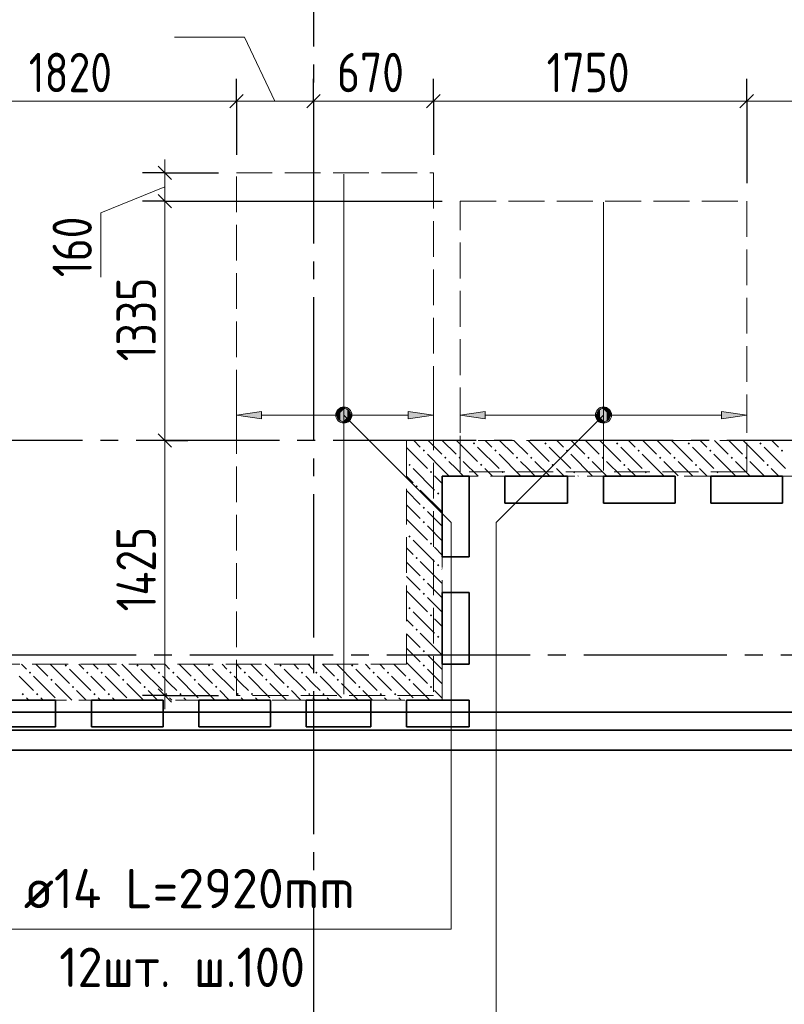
# Model space of a CAD drawing. Header units: millimetres. Extents: x 0 to 64958, y 0 to 42000.
# Tile 6 of 31: x 12159 to 16430, y 18451 to 23950. Entities that reach past the tile are written whole.
import ezdxf

# ---------------------------------------------------------------- set-up
doc = ezdxf.new("R2010")
doc.units = ezdxf.units.MM
doc.linetypes.add('______2', pattern=[270, 200, -70])
doc.linetypes.add('______5', pattern=[1100, 800, -100, 100, -100])
for name, color, linetype, lineweight in [('Standard', 7, 'Continuous', 25), ('ДОП Верх по У', 7, 'Continuous', 25), ('Оси', 40, '______5', 18), ('Позиционная метка номер позиции', 7, 'Continuous', 13), ('Примечания', 7, 'Continuous', 25)]:
    doc.layers.add(name, color=color, linetype=linetype, lineweight=lineweight)
doc.layers.add('ЖБ Перекрытие верхний уровень', color=7, linetype='Continuous', lineweight=25, true_color=0xe0e0ff)
doc.layers.add('ЖБ Стена верхний уровень', color=7, linetype='Continuous', lineweight=25, true_color=0x006e00)
doc.styles.add('GOST 2.304-81', font='txt')
doc.styles.add('ISOCPEUR', font='txt')

msp = doc.modelspace()

# ---------------------------------------------------------------- hatches: boundary and pattern name
at = {"layer": 'ДОП Верх по У', "linetype": 'Continuous', "lineweight": 13, "transparency": 33554687}
for points in [[(13951.2, 21773.9), (13970, 21704.1), (13970, 21779.1)], [(13970, 21779.1), (13970, 21704.1), (13988.7, 21709.4)], [(13970, 21779.1), (13988.7, 21709.4), (13988.7, 21773.9)], [(15401.2, 21773.9), (15420, 21704.1), (15420, 21779.1)], [(15420, 21779.1), (15420, 21704.1), (15438.7, 21709.4)], [(15420, 21779.1), (15438.7, 21709.4), (15438.7, 21773.9)], [(13937.8, 21722.9), (13937.8, 21760.4), (13932.5, 21741.6)], [(13937.8, 21760.4), (13951.2, 21709.4), (13951.2, 21773.9)], [(13937.8, 21760.4), (13937.8, 21722.9), (13951.2, 21709.4)], [(13951.2, 21773.9), (13951.2, 21709.4), (13970, 21704.1)], [(13988.7, 21773.9), (13988.7, 21709.4), (14002.2, 21722.9)], [(13988.7, 21773.9), (14002.2, 21722.9), (14002.2, 21760.4)], [(14002.2, 21760.4), (14002.2, 21722.9), (14007.5, 21741.6)], [(14330, 21721.6), (14470, 21741.6), (14330, 21761.6)], [(15387.7, 21722.9), (15387.7, 21760.4), (15382.5, 21741.6)], [(15387.7, 21760.4), (15401.2, 21709.4), (15401.2, 21773.9)], [(15387.7, 21760.4), (15387.7, 21722.9), (15401.2, 21709.4)], [(15401.2, 21773.9), (15401.2, 21709.4), (15420, 21704.1)], [(15438.7, 21773.9), (15438.7, 21709.4), (15452.2, 21722.9)], [(15438.7, 21773.9), (15452.2, 21722.9), (15452.2, 21760.4)], [(15452.2, 21760.4), (15452.2, 21722.9), (15457.5, 21741.6)], [(16080, 21721.6), (16220, 21741.6), (16080, 21761.6)]]:
    msp.add_hatch(color=7, dxfattribs=at).paths.add_polyline_path(points)
for points in [[(13510, 21721.6), (13370, 21741.6), (13510, 21761.6)], [(14760, 21721.6), (14620, 21741.6), (14760, 21761.6)]]:
    msp.add_hatch(color=7, dxfattribs=at).paths.add_polyline_path(points, flags=16)
at = {"layer": 'ЖБ Стена верхний уровень', "linetype": 'Continuous', "lineweight": 18, "transparency": 33554687}
for points in [[(14690.5, 21583.1), (14697, 21589.6), (14703.4, 21583.1), (14697, 21576.6)], [(15090.5, 21583.1), (15097, 21589.6), (15103.4, 21583.1), (15097, 21576.6)], [(15490.5, 21583.1), (15497, 21589.6), (15503.4, 21583.1), (15497, 21576.6)], [(15890.5, 21583.1), (15897, 21589.6), (15903.4, 21583.1), (15897, 21576.6)], [(16290.5, 21583.1), (16297, 21589.6), (16303.4, 21583.1), (16297, 21576.6)], [(14410.5, 21543.1), (14416.9, 21549.6), (14423.4, 21543.1), (14416.9, 21536.6)], [(14530.5, 21503.1), (14537, 21509.6), (14543.5, 21503.1), (14537, 21496.6)], [(14610.5, 21503.1), (14616.9, 21509.6), (14623.4, 21503.1), (14616.9, 21496.6)], [(14810.5, 21543.1), (14816.9, 21549.6), (14823.4, 21543.1), (14816.9, 21536.6)], [(14930.5, 21503.1), (14937, 21509.6), (14943.5, 21503.1), (14937, 21496.6)], [(15010.5, 21503.1), (15016.9, 21509.6), (15023.4, 21503.1), (15016.9, 21496.6)], [(15210.5, 21543.1), (15216.9, 21549.6), (15223.4, 21543.1), (15216.9, 21536.6)], [(15330.5, 21503.1), (15337, 21509.6), (15343.5, 21503.1), (15337, 21496.6)], [(15410.5, 21503.1), (15416.9, 21509.6), (15423.4, 21503.1), (15416.9, 21496.6)], [(15610.5, 21543.1), (15616.9, 21549.6), (15623.4, 21543.1), (15616.9, 21536.6)], [(15730.5, 21503.1), (15737, 21509.6), (15743.5, 21503.1), (15737, 21496.6)], [(15810.5, 21503.1), (15816.9, 21509.6), (15823.4, 21503.1), (15816.9, 21496.6)], [(16010.5, 21543.1), (16016.9, 21549.6), (16023.4, 21543.1), (16016.9, 21536.6)], [(16130.5, 21503.1), (16137, 21509.6), (16143.5, 21503.1), (16137, 21496.6)], [(16210.5, 21503.1), (16216.9, 21509.6), (16223.4, 21503.1), (16216.9, 21496.6)], [(16410.5, 21543.1), (16416.9, 21549.6), (16423.4, 21543.1), (16416.9, 21536.6)], [(14330.5, 21463.1), (14337, 21469.6), (14343.5, 21463.1), (14337, 21456.6)], [(14730.5, 21463.1), (14737, 21469.6), (14743.5, 21463.1), (14737, 21456.6)], [(15130.5, 21463.1), (15137, 21469.6), (15143.5, 21463.1), (15137, 21456.6)], [(15530.5, 21463.1), (15537, 21469.6), (15543.5, 21463.1), (15537, 21456.6)], [(15930.5, 21463.1), (15937, 21469.6), (15943.5, 21463.1), (15937, 21456.6)], [(16330.5, 21463.1), (16337, 21469.6), (16343.5, 21463.1), (16337, 21456.6)], [(14450.5, 21423.1), (14457, 21429.6), (14463.5, 21423.1), (14457, 21416.6)], [(14850.5, 21423.1), (14857, 21429.6), (14863.5, 21423.1), (14857, 21416.6)], [(15250.5, 21423.1), (15257, 21429.6), (15263.5, 21423.1), (15257, 21416.6)], [(15650.5, 21423.1), (15657, 21429.6), (15663.5, 21423.1), (15657, 21416.6)], [(16050.5, 21423.1), (16057, 21429.6), (16063.5, 21423.1), (16057, 21416.6)], [(14370.5, 21343.1), (14377, 21349.6), (14383.5, 21343.1), (14377, 21336.6)], [(14490.5, 21303.1), (14497, 21309.6), (14503.4, 21303.1), (14497, 21296.6)], [(14410.5, 21223.1), (14416.9, 21229.6), (14423.4, 21223.1), (14416.9, 21216.6)], [(14410.5, 21143.1), (14416.9, 21149.6), (14423.4, 21143.1), (14416.9, 21136.6)], [(14330.5, 21063.1), (14337, 21069.6), (14343.5, 21063.1), (14337, 21056.6)], [(14450.5, 21023.1), (14457, 21029.6), (14463.5, 21023.1), (14457, 21016.6)], [(14370.5, 20943.1), (14377, 20949.6), (14383.5, 20943.1), (14377, 20936.6)], [(14490.5, 20903.1), (14497, 20909.6), (14503.4, 20903.1), (14497, 20896.6)], [(14410.5, 20823.1), (14416.9, 20829.6), (14423.4, 20823.1), (14416.9, 20816.6)], [(14410.5, 20743.1), (14416.9, 20749.6), (14423.4, 20743.1), (14416.9, 20736.6)], [(14330.5, 20663.1), (14337, 20669.6), (14343.5, 20663.1), (14337, 20656.6)], [(14450.5, 20623.1), (14457, 20629.6), (14463.5, 20623.1), (14457, 20616.6)], [(14370.5, 20543.1), (14377, 20549.6), (14383.5, 20543.1), (14377, 20536.6)], [(14490.5, 20503.1), (14497, 20509.6), (14503.4, 20503.1), (14497, 20496.6)], [(14410.5, 20423.1), (14416.9, 20429.6), (14423.4, 20423.1), (14416.9, 20416.6)], [(12410.5, 20343.1), (12416.9, 20349.6), (12423.4, 20343.1), (12416.9, 20336.6)], [(12810.5, 20343.1), (12816.9, 20349.6), (12823.4, 20343.1), (12816.9, 20336.6)], [(13210.5, 20343.1), (13216.9, 20349.6), (13223.4, 20343.1), (13216.9, 20336.6)], [(13610.5, 20343.1), (13616.9, 20349.6), (13623.4, 20343.1), (13616.9, 20336.6)], [(14010.5, 20343.1), (14016.9, 20349.6), (14023.4, 20343.1), (14016.9, 20336.6)], [(14410.5, 20343.1), (14416.9, 20349.6), (14423.4, 20343.1), (14416.9, 20336.6)], [(12210.5, 20303.1), (12216.9, 20309.6), (12223.4, 20303.1), (12216.9, 20296.6)], [(12530.5, 20303.1), (12537, 20309.6), (12543.5, 20303.1), (12537, 20296.6)], [(12610.5, 20303.1), (12616.9, 20309.6), (12623.4, 20303.1), (12616.9, 20296.6)], [(12930.5, 20303.1), (12937, 20309.6), (12943.5, 20303.1), (12937, 20296.6)], [(13010.5, 20303.1), (13016.9, 20309.6), (13023.4, 20303.1), (13016.9, 20296.6)], [(13330.5, 20303.1), (13337, 20309.6), (13343.5, 20303.1), (13337, 20296.6)], [(13410.5, 20303.1), (13416.9, 20309.6), (13423.4, 20303.1), (13416.9, 20296.6)], [(13730.5, 20303.1), (13737, 20309.6), (13743.5, 20303.1), (13737, 20296.6)], [(13810.5, 20303.1), (13816.9, 20309.6), (13823.4, 20303.1), (13816.9, 20296.6)], [(14130.5, 20303.1), (14137, 20309.6), (14143.5, 20303.1), (14137, 20296.6)], [(14210.5, 20303.1), (14216.9, 20309.6), (14223.4, 20303.1), (14216.9, 20296.6)], [(12330.5, 20263.1), (12337, 20269.6), (12343.5, 20263.1), (12337, 20256.6)], [(12730.5, 20263.1), (12737, 20269.6), (12743.5, 20263.1), (12737, 20256.6)], [(13130.5, 20263.1), (13137, 20269.6), (13143.5, 20263.1), (13137, 20256.6)], [(13530.5, 20263.1), (13537, 20269.6), (13543.5, 20263.1), (13537, 20256.6)], [(13930.5, 20263.1), (13937, 20269.6), (13943.5, 20263.1), (13937, 20256.6)], [(14330.5, 20263.1), (14337, 20269.6), (14343.5, 20263.1), (14337, 20256.6)], [(12170.5, 20183.1), (12177, 20189.6), (12183.5, 20183.1), (12177, 20176.6)], [(12250.5, 20183.1), (12257, 20189.6), (12263.5, 20183.1), (12257, 20176.6)], [(12450.5, 20223.1), (12457, 20229.6), (12463.5, 20223.1), (12457, 20216.6)], [(12570.5, 20183.1), (12577, 20189.6), (12583.5, 20183.1), (12577, 20176.6)], [(12650.5, 20183.1), (12657, 20189.6), (12663.5, 20183.1), (12657, 20176.6)], [(12850.5, 20223.1), (12857, 20229.6), (12863.5, 20223.1), (12857, 20216.6)], [(12970.5, 20183.1), (12977, 20189.6), (12983.5, 20183.1), (12977, 20176.6)], [(13050.5, 20183.1), (13057, 20189.6), (13063.5, 20183.1), (13057, 20176.6)], [(13250.5, 20223.1), (13257, 20229.6), (13263.5, 20223.1), (13257, 20216.6)], [(13370.5, 20183.1), (13377, 20189.6), (13383.5, 20183.1), (13377, 20176.6)], [(13450.5, 20183.1), (13457, 20189.6), (13463.5, 20183.1), (13457, 20176.6)], [(13650.5, 20223.1), (13657, 20229.6), (13663.5, 20223.1), (13657, 20216.6)], [(13770.5, 20183.1), (13777, 20189.6), (13783.5, 20183.1), (13777, 20176.6)], [(13850.5, 20183.1), (13857, 20189.6), (13863.5, 20183.1), (13857, 20176.6)], [(14050.5, 20223.1), (14057, 20229.6), (14063.5, 20223.1), (14057, 20216.6)], [(14170.5, 20183.1), (14177, 20189.6), (14183.5, 20183.1), (14177, 20176.6)], [(14250.5, 20183.1), (14257, 20189.6), (14263.5, 20183.1), (14257, 20176.6)], [(14450.5, 20223.1), (14457, 20229.6), (14463.5, 20223.1), (14457, 20216.6)]]:
    msp.add_hatch(color=7, dxfattribs=at).paths.add_polyline_path(points, flags=16)
at = {"layer": 'Позиционная метка номер позиции', "linetype": 'Continuous', "lineweight": 13, "transparency": 33554687}
for points in [[(13926.7, 21753.1), (13958.5, 21784.9), (13938.2, 21773.5)], [(13958.5, 21784.9), (13926.7, 21753.1), (13926.7, 21730.2)], [(13958.5, 21784.9), (13926.7, 21730.2), (13981.4, 21784.9)], [(13981.4, 21784.9), (13926.7, 21730.2), (13938.2, 21709.8)], [(13981.4, 21784.9), (13938.2, 21709.8), (14001.8, 21773.5)], [(15463.3, 21730.2), (15408.5, 21784.9), (15388.2, 21773.5)], [(15463.3, 21753.1), (15431.5, 21784.9), (15408.5, 21784.9)], [(15463.3, 21753.1), (15408.5, 21784.9), (15463.3, 21730.2)], [(15431.5, 21784.9), (15463.3, 21753.1), (15451.8, 21773.5)], [(14001.8, 21773.5), (13938.2, 21709.8), (13958.5, 21698.4)], [(14001.8, 21773.5), (13958.5, 21698.4), (14013.3, 21753.1)], [(14013.3, 21753.1), (13958.5, 21698.4), (13981.4, 21698.4)], [(14013.3, 21753.1), (13981.4, 21698.4), (14013.3, 21730.2)], [(14013.3, 21730.2), (13981.4, 21698.4), (14001.8, 21709.8)], [(15451.8, 21709.8), (15388.2, 21773.5), (15376.7, 21753.1)], [(15451.8, 21709.8), (15376.7, 21753.1), (15431.5, 21698.4)], [(15431.5, 21698.4), (15376.7, 21753.1), (15376.7, 21730.2)], [(15431.5, 21698.4), (15376.7, 21730.2), (15408.5, 21698.4)], [(15408.5, 21698.4), (15376.7, 21730.2), (15388.2, 21709.8)], [(15463.3, 21730.2), (15388.2, 21773.5), (15451.8, 21709.8)]]:
    msp.add_hatch(color=7, dxfattribs=at).paths.add_polyline_path(points)

# ---------------------------------------------------------------- linework, layer by layer
at = {"layer": 'Standard', "color": 7, "linetype": 'Continuous', "lineweight": 13, "transparency": 33554687}
for p, q in [((13416, 23852.7), (13025, 23852.7)), ((13585, 23495), (13416, 23852.7)), ((13370, 23495), (11550, 23495)), ((13800, 23495), (13370, 23495)), ((14470, 23495), (13800, 23495)), ((16220, 23495), (14470, 23495)), ((17220, 23495), (16220, 23495)), ((12970, 23095), (12970, 23170)), ((12970, 22937), (12970, 23095)), ((12970, 23016), (12612.7, 22871.3)), ((12970, 21600), (12970, 22937)), ((12612.7, 22871.3), (12612.7, 22511.5)), ((12970, 20175), (12970, 20100))]:
    msp.add_line(p, q, dxfattribs=at)
at = {"layer": 'Standard', "color": 251, "linetype": 'Continuous', "lineweight": -3, "true_color": 0x656565, "transparency": 33554687}
for p, q in [((13370, 23495), (13370, 23620)), ((13800, 23495), (13800, 23620)), ((14470, 23495), (14470, 23620)), ((16220, 23495), (16220, 23620)), ((13370, 23495), (13370, 23370)), ((13370, 23495), (13370, 23195)), ((13800, 23495), (13800, 23501.3)), ((13800, 23495), (13800, 23370)), ((14470, 23495), (14470, 23370)), ((14470, 23495), (14470, 23195)), ((16220, 23495), (16220, 23370)), ((16220, 23495), (16220, 23037)), ((12970, 23095), (12845, 23095)), ((12970, 23095), (13095, 23095)), ((12970, 23095), (13270, 23095)), ((12970, 22937), (12845, 22937)), ((12970, 22937), (13095, 22937)), ((12970, 22937), (14520, 22937)), ((12970, 21600), (12845, 21600)), ((12970, 21600), (13095, 21600)), ((12970, 21600), (13098, 21600)), ((12970, 20175), (12845, 20175)), ((12970, 20175), (13095, 20175)), ((12970, 20175), (13270, 20175))]:
    msp.add_line(p, q, dxfattribs=at)
at = {"layer": 'Standard', "color": 7, "linetype": 'Continuous', "lineweight": 25, "transparency": 33554687}
for p, q in [((13407.5, 23532.5), (13332.5, 23457.5)), ((13837.5, 23532.5), (13762.5, 23457.5)), ((14507.5, 23532.5), (14432.5, 23457.5)), ((16257.5, 23532.5), (16182.5, 23457.5)), ((13007.5, 23057.5), (12932.5, 23132.5)), ((13007.5, 22899.5), (12932.5, 22974.5)), ((13007.5, 21562.5), (12932.5, 21637.5)), ((13007.5, 20137.5), (12932.5, 20212.5))]:
    msp.add_line(p, q, dxfattribs=at)
at = {"layer": 'Standard', "color": 254, "linetype": 'Continuous', "lineweight": 35, "true_color": 0xc4c4ff, "transparency": 33554687}
for points in [[(7000, 19982), (49480, 19982), (49480, 34669), (7000, 34669), (7000, 19982)], [(7100, 20082), (49380, 20082), (49380, 34569), (7100, 34569), (7100, 20082)]]:
    msp.add_lwpolyline(points, dxfattribs=at)
at = {"layer": 'Standard', "color": 7, "linetype": 'Continuous', "lineweight": 13, "transparency": 33554687}
msp.add_lwpolyline([(12970, 20175), (12970, 20553.2), (12970, 20553.2), (12970, 21600)], dxfattribs=at)
at = {"layer": 'ДОП Верх по У', "color": 7, "linetype": 'Continuous', "lineweight": 18, "transparency": 33554687}
for p, q in [((13970, 23088), (13970, 20182)), ((15420, 22930), (15420, 21432))]:
    msp.add_line(p, q, dxfattribs=at)
at = {"layer": 'ДОП Верх по У', "color": 251, "linetype": 'Continuous', "lineweight": 13, "true_color": 0x494949, "transparency": 33554687}
for p, q in [((13370, 21741.6), (13370, 21841.6)), ((14470, 21741.6), (14470, 21841.6)), ((14620, 21741.6), (14620, 21841.6)), ((16220, 21741.6), (16220, 21841.6)), ((13970, 21779.1), (13970, 21779.1)), ((15420, 21779.1), (15420, 21779.1)), ((13370, 21741.6), (13510, 21761.6)), ((13510, 21721.6), (13370, 21741.6)), ((13370, 21741.6), (13370, 21641.6)), ((13370, 21741.6), (13370, 21741.6)), ((13510, 21761.6), (13510, 21721.6)), ((13510, 21741.6), (13940, 21741.6)), ((14000, 21741.6), (14330, 21741.6)), ((14470, 21741.6), (14330, 21761.6)), ((14330, 21761.6), (14330, 21721.6)), ((14330, 21721.6), (14470, 21741.6)), ((14470, 21741.6), (14470, 21641.6)), ((14470, 21741.6), (14470, 21741.6)), ((14620, 21741.6), (14760, 21761.6)), ((14760, 21721.6), (14620, 21741.6)), ((14620, 21741.6), (14620, 21641.6)), ((14620, 21741.6), (14620, 21741.6)), ((14760, 21761.6), (14760, 21721.6)), ((14760, 21741.6), (15390, 21741.6)), ((15450, 21741.6), (16080, 21741.6)), ((16220, 21741.6), (16080, 21761.6)), ((16080, 21761.6), (16080, 21721.6)), ((16080, 21721.6), (16220, 21741.6)), ((16220, 21741.6), (16220, 21641.6)), ((16220, 21741.6), (16220, 21741.6)), ((13970, 21704.1), (13970, 21704.1)), ((15420, 21704.1), (15420, 21704.1))]:
    msp.add_line(p, q, dxfattribs=at)
at = {"layer": 'ДОП Верх по У', "color": 7, "linetype": 'Continuous', "lineweight": 13, "transparency": 33554687}
msp.add_line((12162, 18870), (14270, 18870), dxfattribs=at)
at = {"layer": 'ДОП Верх по У', "color": 251, "linetype": 'Continuous', "lineweight": 13, "true_color": 0x494949, "transparency": 33554687}
for centre in [(13970, 21741.6), (15420, 21741.6)]:
    msp.add_circle(centre, 37.5, dxfattribs=at)
at = {"layer": 'ЖБ Перекрытие верхний уровень', "color": 7, "linetype": 'Continuous', "lineweight": 35, "transparency": 33554687}
for p, q in [((14520, 21400), (14670, 21400)), ((14520, 20950), (14520, 21400)), ((14670, 21400), (14670, 20950)), ((14870, 21400), (15220, 21400)), ((14870, 21250), (14870, 21400)), ((15220, 21400), (15220, 21250)), ((15420, 21250), (15420, 21400)), ((15420, 21400), (15820, 21400)), ((15820, 21400), (15820, 21250)), ((16020, 21250), (16020, 21400)), ((16020, 21400), (16420, 21400)), ((16420, 21400), (16420, 21250)), ((15220, 21250), (14870, 21250)), ((15820, 21250), (15420, 21250)), ((16420, 21250), (16020, 21250)), ((14670, 20950), (14520, 20950)), ((14520, 20750), (14670, 20750)), ((14520, 20350), (14520, 20750)), ((14670, 20750), (14670, 20350)), ((14670, 20350), (14520, 20350)), ((11960, 20150), (12360, 20150)), ((12360, 20150), (12360, 20000)), ((12560, 20150), (12960, 20150)), ((12560, 20000), (12560, 20150)), ((12960, 20150), (12960, 20000)), ((13160, 20150), (13560, 20150)), ((13160, 20000), (13160, 20150)), ((13560, 20150), (13560, 20000)), ((13760, 20000), (13760, 20150)), ((13760, 20150), (14120, 20150)), ((14120, 20150), (14120, 20000)), ((14320, 20000), (14320, 20150)), ((14320, 20150), (14670, 20150)), ((14670, 20150), (14670, 20000)), ((12360, 20000), (11960, 20000)), ((12960, 20000), (12560, 20000)), ((13560, 20000), (13160, 20000)), ((14120, 20000), (13760, 20000)), ((14670, 20000), (14320, 20000)), ((7100, 19870), (28240, 19870))]:
    msp.add_line(p, q, dxfattribs=at)
at = {"layer": 'ЖБ Стена верхний уровень', "color": 251, "linetype": '______2', "lineweight": 13, "true_color": 0x656565, "transparency": 33554687}
for p, q in [((14520, 21600), (14320, 21600)), ((14320, 21600), (14320, 20350)), ((17620, 21600), (14520, 21600)), ((14520, 20350), (14520, 21400)), ((14520, 21400), (20920, 21400)), ((14320, 20350), (10600, 20350)), ((14520, 20150), (14520, 20350)), ((10600, 20150), (14520, 20150))]:
    msp.add_line(p, q, dxfattribs=at)
at = {"layer": 'ЖБ Стена верхний уровень', "color": 9, "linetype": 'Continuous', "lineweight": 18, "true_color": 0xc7c7c7, "transparency": 33554687}
for p, q in [((14320, 21560.1), (14437, 21443.1)), ((14397, 21563.1), (14360.1, 21600)), ((14440.1, 21600), (14516.9, 21523.1)), ((14520.1, 21600), (14597, 21523.1)), ((14600.1, 21600), (14716.9, 21483.1)), ((14716.9, 21563.1), (14837, 21443.1)), ((14797, 21563.1), (14760.1, 21600)), ((14840.1, 21600), (14916.9, 21523.1)), ((14920.1, 21600), (14997, 21523.1)), ((15000.1, 21600), (15116.9, 21483.1)), ((15116.9, 21563.1), (15237, 21443.1)), ((15197, 21563.1), (15160.1, 21600)), ((15240.1, 21600), (15316.9, 21523.1)), ((15320.1, 21600), (15397, 21523.1)), ((15400.1, 21600), (15516.9, 21483.1)), ((15516.9, 21563.1), (15637, 21443.1)), ((15597, 21563.1), (15560.1, 21600)), ((15640.1, 21600), (15716.9, 21523.1)), ((15720.1, 21600), (15797, 21523.1)), ((15800.1, 21600), (15916.9, 21483.1)), ((15916.9, 21563.1), (16037, 21443.1)), ((15997, 21563.1), (15960.1, 21600)), ((16040.1, 21600), (16116.9, 21523.1)), ((16120.1, 21600), (16197, 21523.1)), ((16200.1, 21600), (16316.9, 21483.1)), ((16316.9, 21563.1), (16437, 21443.1)), ((16397, 21563.1), (16360.1, 21600)), ((14437, 21523.1), (14520, 21440.1)), ((14837, 21523.1), (14957, 21403.1)), ((15237, 21523.1), (15357, 21403.1)), ((15637, 21523.1), (15757, 21403.1)), ((16037, 21523.1), (16157, 21403.1)), ((14597, 21443.1), (14557, 21483.1)), ((14637, 21483.1), (14720.1, 21400)), ((14997, 21443.1), (14957, 21483.1)), ((15037, 21483.1), (15120.1, 21400)), ((15397, 21443.1), (15357, 21483.1)), ((15437, 21483.1), (15520.1, 21400)), ((15797, 21443.1), (15757, 21483.1)), ((15837, 21483.1), (15920.1, 21400)), ((16197, 21443.1), (16157, 21483.1)), ((16237, 21483.1), (16320.1, 21400)), ((14320, 21400.1), (14357, 21363.1)), ((14357, 21443.1), (14477, 21323.1)), ((14520, 21360.1), (14477, 21403.1)), ((14520, 21440.1), (14557, 21403.1)), ((14637, 21403.1), (14597, 21443.1)), ((14757, 21443.1), (14800.1, 21400)), ((14880.1, 21400), (14877, 21403.1)), ((15037, 21403.1), (14997, 21443.1)), ((15157, 21443.1), (15200.1, 21400)), ((15280.1, 21400), (15277, 21403.1)), ((15437, 21403.1), (15397, 21443.1)), ((15557, 21443.1), (15600.1, 21400)), ((15680.1, 21400), (15677, 21403.1)), ((15837, 21403.1), (15797, 21443.1)), ((15957, 21443.1), (16000.1, 21400)), ((16080.1, 21400), (16077, 21403.1)), ((16237, 21403.1), (16197, 21443.1)), ((16357, 21443.1), (16400.1, 21400)), ((14320, 21320.1), (14397, 21243.1)), ((14516.9, 21203.1), (14397, 21323.1)), ((14516.9, 21283.1), (14520, 21280.1)), ((14357, 21203.1), (14320, 21240.1)), ((14397, 21163.1), (14357, 21203.1)), ((14437, 21203.1), (14516.9, 21123.1)), ((14516.9, 21203.1), (14520, 21200.1)), ((14320, 21160.1), (14437, 21043.1)), ((14437, 21123.1), (14520, 21040.1)), ((14357, 21043.1), (14477, 20923.1)), ((14320, 21000.1), (14357, 20963.1)), ((14520, 20960.1), (14477, 21003.1)), ((14320, 20920.1), (14397, 20843.1)), ((14516.9, 20803.1), (14397, 20923.1)), ((14516.9, 20883.1), (14520, 20880.1)), ((14357, 20803.1), (14320, 20840.1)), ((14397, 20763.1), (14357, 20803.1)), ((14437, 20803.1), (14516.9, 20723.1)), ((14516.9, 20803.1), (14520, 20800.1)), ((14320, 20760.1), (14437, 20643.1)), ((14437, 20723.1), (14520, 20640.1)), ((14357, 20643.1), (14477, 20523.1)), ((14320, 20600.1), (14357, 20563.1)), ((14520, 20560.1), (14477, 20603.1)), ((14320, 20520.1), (14397, 20443.1)), ((14516.9, 20403.1), (14397, 20523.1)), ((14516.9, 20483.1), (14520, 20480.1)), ((14357, 20403.1), (14320, 20440.1)), ((14397, 20363.1), (14357, 20403.1)), ((14437, 20403.1), (14490.1, 20350)), ((14516.9, 20403.1), (14520, 20400.1)), ((12170.1, 20350), (12197, 20323.1)), ((12250.1, 20350), (12316.9, 20283.1)), ((12330.1, 20350), (12437, 20243.1)), ((12490.1, 20350), (12516.9, 20323.1)), ((12570.1, 20350), (12597, 20323.1)), ((12650.1, 20350), (12716.9, 20283.1)), ((12730.1, 20350), (12837, 20243.1)), ((12890.1, 20350), (12916.9, 20323.1)), ((12970.1, 20350), (12997, 20323.1)), ((13050.1, 20350), (13116.9, 20283.1)), ((13130.1, 20350), (13237, 20243.1)), ((13290.1, 20350), (13316.9, 20323.1)), ((13370.1, 20350), (13397, 20323.1)), ((13450.1, 20350), (13516.9, 20283.1)), ((13530.1, 20350), (13637, 20243.1)), ((13690.1, 20350), (13716.9, 20323.1)), ((13770.1, 20350), (13797, 20323.1)), ((13850.1, 20350), (13916.9, 20283.1)), ((13930.1, 20350), (14037, 20243.1)), ((14090.1, 20350), (14116.9, 20323.1)), ((14170.1, 20350), (14197, 20323.1)), ((14250.1, 20350), (14316.9, 20283.1)), ((14320, 20360.1), (14330.1, 20350)), ((14330.1, 20350), (14437, 20243.1)), ((14490.1, 20350), (14516.9, 20323.1)), ((12437, 20323.1), (12557, 20203.1)), ((12837, 20323.1), (12957, 20203.1)), ((13237, 20323.1), (13357, 20203.1)), ((13637, 20323.1), (13757, 20203.1)), ((14037, 20323.1), (14157, 20203.1)), ((14437, 20323.1), (14520, 20240.1)), ((12197, 20243.1), (12157, 20283.1)), ((12237, 20203.1), (12197, 20243.1)), ((12237, 20283.1), (12357, 20163.1)), ((12357, 20243.1), (12450.1, 20150)), ((12597, 20243.1), (12557, 20283.1)), ((12637, 20203.1), (12597, 20243.1)), ((12637, 20283.1), (12757, 20163.1)), ((12757, 20243.1), (12850.1, 20150)), ((12997, 20243.1), (12957, 20283.1)), ((13037, 20203.1), (12997, 20243.1)), ((13037, 20283.1), (13157, 20163.1)), ((13157, 20243.1), (13250.1, 20150)), ((13397, 20243.1), (13357, 20283.1)), ((13437, 20203.1), (13397, 20243.1)), ((13437, 20283.1), (13557, 20163.1)), ((13557, 20243.1), (13650.1, 20150)), ((13797, 20243.1), (13757, 20283.1)), ((13837, 20203.1), (13797, 20243.1)), ((13837, 20283.1), (13957, 20163.1)), ((13957, 20243.1), (14050.1, 20150)), ((14197, 20243.1), (14157, 20283.1)), ((14237, 20203.1), (14197, 20243.1)), ((14237, 20283.1), (14357, 20163.1)), ((14357, 20243.1), (14450.1, 20150)), ((12530.1, 20150), (12477, 20203.1)), ((12930.1, 20150), (12877, 20203.1)), ((13330.1, 20150), (13277, 20203.1)), ((13730.1, 20150), (13677, 20203.1)), ((14130.1, 20150), (14077, 20203.1)), ((14520, 20160.1), (14477, 20203.1)), ((12197, 20163.1), (12210.1, 20150)), ((12277, 20163.1), (12290.1, 20150)), ((12597, 20163.1), (12610.1, 20150)), ((12677, 20163.1), (12690.1, 20150)), ((12997, 20163.1), (13010.1, 20150)), ((13077, 20163.1), (13090.1, 20150)), ((13397, 20163.1), (13410.1, 20150)), ((13477, 20163.1), (13490.1, 20150)), ((13797, 20163.1), (13810.1, 20150)), ((13877, 20163.1), (13890.1, 20150)), ((14197, 20163.1), (14210.1, 20150)), ((14277, 20163.1), (14290.1, 20150))]:
    msp.add_line(p, q, dxfattribs=at)
at = {"layer": 'Оси', "color": 8, "linetype": '______5', "lineweight": -3, "transparency": 33554687}
for p, q in [((13800, 38900), (13800, 15270)), ((49910, 21600), (4600, 21600)), ((50210, 20400), (4600, 20400))]:
    msp.add_line(p, q, dxfattribs=at)
at = {"layer": 'Позиционная метка номер позиции', "color": 7, "linetype": 'Continuous', "lineweight": 13, "transparency": 33554687}
for p, q in [((13938.2, 21773.5), (13938.2, 21773.5)), ((14001.8, 21773.5), (14001.8, 21773.5)), ((15388.2, 21773.5), (15388.2, 21773.5)), ((15451.8, 21773.5), (15451.8, 21773.5)), ((13938.2, 21709.8), (13938.2, 21709.8)), ((14001.8, 21709.8), (14001.8, 21709.8)), ((15388.2, 21709.8), (15388.2, 21709.8)), ((15451.8, 21709.8), (15451.8, 21709.8))]:
    msp.add_line(p, q, dxfattribs=at)
for points in [[(13970, 21741.6), (14570, 21141.6), (14570, 18870), (12070, 18870)], [(15420, 21741.6), (14820, 21141.6), (14820, 17870), (12070, 17870)]]:
    msp.add_lwpolyline(points, dxfattribs=at)
for centre in [(13970, 21741.6), (15420, 21741.6)]:
    msp.add_circle(centre, 45, dxfattribs=at)
at = {"layer": 'Примечания', "color": 7, "linetype": '______2', "lineweight": 18, "transparency": 33554687}
for p, q in [((13370, 20175), (13370, 23095)), ((13370, 23095), (14470, 23095)), ((14470, 23095), (14470, 20175)), ((14620, 21425), (14620, 22937)), ((14620, 22937), (16220, 22937)), ((16220, 22937), (16220, 21425)), ((16220, 21425), (14620, 21425)), ((14470, 20175), (13370, 20175))]:
    msp.add_line(p, q, dxfattribs=at)

# ---------------------------------------------------------------- texts
at = {"layer": 'Standard', "color": 7, "linetype": 'Continuous', "lineweight": 25, "transparency": 33554687, "char_height": 220, "attachment_point": 7, "style": 'GOST 2.304-81'}
for s, insert, width in [('1820', (12209.8, 23545), 625.741), ('670', (13931.7, 23545), 531.967), ('1750', (15102.6, 23545), 610.159)]:
    msp.add_mtext(s, dxfattribs=dict(at, insert=insert, width=width))
at = {"layer": 'Standard', "color": 7, "linetype": 'Continuous', "lineweight": 25, "transparency": 33554687, "char_height": 220, "attachment_point": 7, "rotation": 90, "style": 'GOST 2.304-81'}
for s, insert, width in [('160', (12562.7, 22511.5), 485.085), ('1335', (12920, 22041.8), 579.012), ('1425', (12920, 20645.2), 610.159)]:
    msp.add_mtext(s, dxfattribs=dict(at, insert=insert, width=width))
at = {"layer": 'ДОП Верх по У', "color": 7, "linetype": 'Continuous', "lineweight": 13, "transparency": 33554687, "char_height": 220, "attachment_point": 7, "style": 'ISOCPEUR'}
for s, insert, width in [('\\W0.96;ø14 L=2920mm ', (12182, 18987.3), 2172.605), ('\\W0.93;12шт. ш.100 ', (12380, 18547.3), 1773.352)]:
    msp.add_mtext(s, dxfattribs=dict(at, insert=insert, width=width))

doc.saveas('drawing.dxf')
